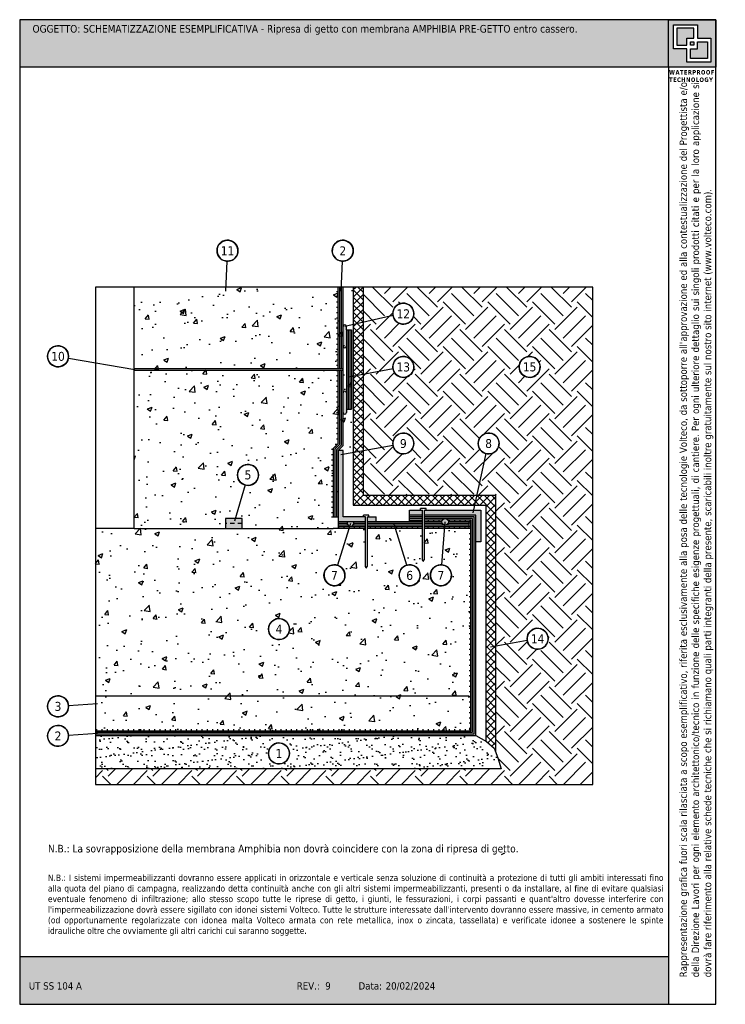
# Model space of a CAD drawing. Header units: millimetres. Extents: x 2530 to 2834, y 1885 to 1915.
import ezdxf
from ezdxf.enums import TextEntityAlignment as Align

# ---------------------------------------------------------------- set-up
doc = ezdxf.new("R2010")
doc.units = ezdxf.units.MM
doc.linetypes.add('CONTINUA', pattern=[0])
doc.linetypes.add('TRATTEGGIATA', pattern=[19.05, 12.7, -6.35])
doc.layers.add('0.4', color=7, linetype='CONTINUA', lineweight=30)
doc.layers.add('163', color=7, linetype='CONTINUA')
doc.layers.add('contorno', color=6, linetype='Continuous', plot=False)
doc.layers.add('nascosto', color=7, linetype='Continuous', lineweight=25, plot=False)
doc.styles.add('tahoma', font='tahoma.ttf', dxfattribs={"height": 0.3})
pattern_1 = [(0, (-1239.51363, -668.55337), (0, 0.15875), [])]

msp = doc.modelspace()

# ---------------------------------------------------------------- hatches: boundary and pattern name
at = {"true_color": 0xfdc300}
h = msp.add_hatch(color=40, dxfattribs=at)
h.dxf.hatch_style = 1
h.paths.add_polyline_path([(2831.884, 1914.568), (2812.315, 1914.568), (2812.315, 1913.138), (2831.884, 1913.138)])
at = {"linetype": 'CONTINUA', "lineweight": 15}
h = msp.add_hatch(dxfattribs=at)
h.set_pattern_fill('EARTH', color=8, scale=0.15, angle=45, style=0)
h.set_pattern_definition([(45, (81, -5e-06), (0, 1.34703842), [0.9525, -0.9525]), (45, (80.7474, 0.2526), (0, 1.34703842), [0.9525, -0.9525]), (45, (80.4949, 0.5051), (0, 1.34703842), [0.9525, -0.9525]), (135, (80.4949, 0.6735), (-1.34703842, 0), [0.9525, -0.9525]), (135, (80.7474, 0.9261), (-1.34703842, 0), [0.9525, -0.9525]), (135, (81, 1.1787), (-1.34703842, 0), [0.9525, -0.9525])])
h.paths.add_polyline_path([(2829.599, 1906.503), (2822.671, 1906.503), (2822.671, 1905.441), (2823.575, 1905.645, -0.044778), (2823.57, 1905.701, -0.515417), (2823.99, 1906, -0.319769), (2824.202, 1905.701, -0.914283), (2823.575, 1905.645), (2822.671, 1905.441), (2822.671, 1903.869), (2823.575, 1904.038, -0.044778), (2823.57, 1904.094, -0.515417), (2823.99, 1904.393, -0.319769), (2824.202, 1904.094, -0.914283), (2823.575, 1904.038), (2822.671, 1903.869), (2822.671, 1901.565), (2823.575, 1901.729, -0.044778), (2823.57, 1901.785, -0.515417), (2823.99, 1902.084, -0.319769), (2824.202, 1901.785, -0.914283), (2823.575, 1901.729), (2822.671, 1901.565), (2822.671, 1900.222), (2826.099, 1900.222), (2826.375, 1901.48, -0.338079), (2826.142, 1901.785, -0.515417), (2826.561, 1902.084, -0.319769), (2826.774, 1901.785, -0.49468), (2826.375, 1901.48), (2826.099, 1900.222), (2826.671, 1900.222), (2826.671, 1895.666), (2827.626, 1895.839, -0.044778), (2827.621, 1895.895, -0.515417), (2828.04, 1896.194, -0.319769), (2828.253, 1895.895, -0.914283), (2827.626, 1895.839), (2826.671, 1895.666), (2826.671, 1892.471), (2826.737, 1892.302), (2826.841, 1891.972), (2814.599, 1891.972), (2814.599, 1891.503), (2829.599, 1891.503)])
h.paths.add_polyline_path([(2827.799, 1904.393, -0.319769), (2828.011, 1904.094, -3.127259)], flags=16)
h.paths.add_polyline_path([(2827.425, 1903.89), (2827.966, 1903.89), (2827.966, 1904.296), (2827.425, 1904.296)], flags=24)
h = msp.add_hatch()
h.set_pattern_fill('AR-CONC', color=256, scale=0.008)
h.paths.add_polyline_path([(2825.921, 1899.472), (2825.871, 1899.422), (2825.871, 1899.222), (2825.131, 1899.222), (2825.045, 1898.124, -0.391294), (2825.336, 1897.809, -2.555621), (2825.045, 1898.124), (2825.131, 1899.222), (2824.513, 1899.222), (2824.513, 1898.272), (2824.488, 1898.222), (2824.463, 1898.272), (2824.463, 1899.222), (2823.649, 1899.222), (2823.989, 1898.112, -0.499338), (2824.393, 1897.809, -2.002651), (2823.989, 1898.112), (2823.649, 1899.222), (2822.794, 1899.222), (2822.794, 1898.072), (2822.769, 1898.022), (2822.744, 1898.072), (2822.744, 1899.222), (2822.246, 1899.222), (2821.897, 1898.112, -0.333396), (2822.125, 1897.809, -2.999435), (2821.897, 1898.112), (2822.246, 1899.222), (2821.771, 1899.222), (2815.771, 1899.222), (2814.599, 1899.222), (2814.599, 1893.122), (2825.921, 1893.122)])
h.paths.add_polyline_path([(2820.452, 1896.186, -3.127259), (2820.239, 1896.485, -0.319769)], flags=16)
h.paths.add_polyline_path([(2821.921, 1901.572), (2822.071, 1901.722), (2822.071, 1903.317, -1), (2822.171, 1903.317), (2822.171, 1902.817), (2822.171, 1902.717, -1), (2822.071, 1902.717), (2822.071, 1901.722), (2821.921, 1901.572), (2822.071, 1901.572), (2822.071, 1901.457), (2822.371, 1901.511), (2822.371, 1906.503), (2815.771, 1906.503), (2815.771, 1899.222), (2818.521, 1899.222), (2818.521, 1899.522), (2818.813, 1899.522), (2819.111, 1900.533, -0.332596), (2818.884, 1900.836, -0.515417), (2819.304, 1901.135, -0.319769), (2819.517, 1900.836, -0.50083), (2819.111, 1900.533), (2818.813, 1899.522), (2819.021, 1899.522), (2819.021, 1899.222), (2821.771, 1899.222), (2821.921, 1899.222)])
h.paths.add_polyline_path([(2819.967, 1895.982), (2820.304, 1895.982), (2820.304, 1896.387), (2819.967, 1896.387)], flags=8)
h = msp.add_hatch()
h.set_pattern_fill('LINE', color=256, scale=0.05)
h.set_pattern_definition(pattern_1)
h.paths.add_polyline_path([(2821.921, 1906.503), (2821.871, 1906.528), (2821.871, 1904.017), (2821.921, 1903.992)])
h.paths.add_polyline_path([(2821.921, 1903.992), (2821.871, 1903.992), (2821.871, 1901.805), (2821.721, 1901.655), (2821.721, 1899.572), (2821.771, 1899.572), (2821.771, 1901.634), (2821.921, 1901.784)])
h = msp.add_hatch(color=4)
h.dxf.hatch_style = 1
h.paths.add_polyline_path([(2822.071, 1906.503), (2822.021, 1906.503), (2822.021, 1904.042), (2822.071, 1904.042)])
h.paths.add_polyline_path([(2821.971, 1906.503), (2821.921, 1906.503), (2821.921, 1904.042), (2821.971, 1904.042)])
h.paths.add_polyline_path([(2822.071, 1903.992), (2822.021, 1903.992), (2822.021, 1901.743), (2821.871, 1901.593), (2821.871, 1899.572), (2821.921, 1899.572), (2821.921, 1901.572), (2822.071, 1901.722)])
h.paths.add_polyline_path([(2821.971, 1903.992), (2821.921, 1903.992), (2821.921, 1901.784), (2821.771, 1901.634), (2821.771, 1899.572), (2821.821, 1899.572), (2821.821, 1901.613), (2821.971, 1901.763)])
h = msp.add_hatch()
h.set_pattern_fill('ANSI37', color=256, scale=0.05, angle=90)
h.set_pattern_definition([(135, (-1239.51363, -668.55337), (-0.1122532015, -0.1122532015), []), (225, (-1239.51363, -668.55337), (0.1122532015, -0.1122532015), [])])
h.paths.add_polyline_path([(2822.671, 1906.503), (2822.371, 1906.503), (2822.371, 1899.922), (2826.371, 1899.922), (2826.371, 1892.806), (2826.392, 1892.794), (2826.622, 1892.598), (2826.671, 1892.471), (2826.671, 1900.222), (2822.671, 1900.222)])
h = msp.add_hatch(color=3)
h.dxf.hatch_style = 1
h.paths.add_polyline_path([(2822.171, 1905.217), (2822.171, 1905.317, 1), (2822.071, 1905.317), (2822.071, 1904.717, 1), (2822.171, 1904.717)])
h.paths.add_polyline_path([(2822.171, 1903.317, 1), (2822.071, 1903.317), (2822.071, 1902.717, 1), (2822.171, 1902.717), (2822.171, 1902.817)])
h = msp.add_hatch(color=4)
h.dxf.hatch_style = 1
h.paths.add_polyline_path([(2822.221, 1905.217), (2822.171, 1905.217), (2822.171, 1902.817), (2822.221, 1902.817)])
h.paths.add_polyline_path([(2822.321, 1905.217), (2822.271, 1905.217), (2822.271, 1903.794), (2822.321, 1903.803)])
h.paths.add_polyline_path([(2822.321, 1903.803), (2822.271, 1903.794), (2822.271, 1902.817), (2822.321, 1902.817)])
h = msp.add_hatch(color=1)
h.dxf.hatch_style = 1
h.paths.add_polyline_path([(2822.071, 1901.572), (2821.921, 1901.572), (2821.921, 1899.422), (2822.744, 1899.422), (2822.744, 1899.572), (2822.071, 1899.572)])
h.paths.add_polyline_path([(2823.071, 1899.572), (2822.794, 1899.572), (2822.794, 1899.422), (2823.071, 1899.422)])
h.paths.add_polyline_path([(2824.463, 1899.772), (2824.071, 1899.772), (2824.071, 1899.622), (2824.463, 1899.622)])
h.paths.add_polyline_path([(2826.221, 1899.772), (2824.513, 1899.772), (2824.513, 1899.622), (2826.071, 1899.622), (2826.071, 1898.822), (2826.221, 1898.822)])
h = msp.add_hatch(color=4)
h.dxf.hatch_style = 1
h.paths.add_polyline_path([(2826.071, 1899.622), (2824.513, 1899.622), (2824.513, 1899.572), (2826.021, 1899.572), (2826.021, 1893.022), (2814.599, 1893.022), (2814.599, 1892.972), (2826.071, 1892.972)])
h.paths.add_polyline_path([(2825.971, 1899.522), (2825.147, 1899.521, -0.265833), (2825.233, 1899.472), (2825.921, 1899.472), (2825.921, 1893.122), (2814.599, 1893.122), (2814.599, 1893.072), (2825.971, 1893.072)], flags=17)
h = msp.add_hatch(color=4)
h.dxf.hatch_style = 1
h.paths.add_polyline_path([(2824.463, 1899.622), (2824.071, 1899.622), (2824.071, 1899.572), (2824.463, 1899.572)])
h.paths.add_polyline_path([(2825.147, 1899.521), (2824.513, 1899.522), (2824.513, 1899.472), (2825.061, 1899.472, -0.265833)])
h.paths.add_polyline_path([(2824.463, 1899.522), (2824.071, 1899.522), (2824.071, 1899.472), (2824.463, 1899.472)])
h.paths.add_polyline_path([(2825.871, 1899.422), (2825.247, 1899.422, -0.131388), (2825.234, 1899.372), (2825.871, 1899.372)])
h.paths.add_polyline_path([(2825.047, 1899.422), (2824.513, 1899.422), (2824.513, 1899.372), (2825.06, 1899.372, -0.131388)])
h.paths.add_polyline_path([(2825.871, 1899.322), (2825.159, 1899.322, -0.058531), (2825.136, 1899.322), (2824.513, 1899.322), (2824.513, 1899.272), (2825.871, 1899.272)])
h.paths.add_polyline_path([(2824.463, 1899.422), (2822.794, 1899.422), (2822.794, 1899.372), (2824.463, 1899.372)])
h.paths.add_polyline_path([(2823.619, 1899.322), (2822.794, 1899.322), (2822.794, 1899.272), (2823.634, 1899.272)])
h.paths.add_polyline_path([(2824.463, 1899.322), (2823.619, 1899.322), (2823.634, 1899.272), (2824.463, 1899.272)])
h.paths.add_polyline_path([(2822.744, 1899.422), (2822.386, 1899.422, -0.128318), (2822.393, 1899.372), (2822.744, 1899.372)])
h.paths.add_polyline_path([(2822.201, 1899.422), (2821.921, 1899.422), (2821.921, 1899.372), (2822.194, 1899.372, -0.128318)])
h.paths.add_polyline_path([(2822.215, 1899.322), (2821.921, 1899.322), (2821.921, 1899.272), (2822.262, 1899.272), (2822.267, 1899.287, -0.160969)])
h.paths.add_polyline_path([(2822.744, 1899.322), (2822.372, 1899.322, -0.303601), (2822.267, 1899.287), (2822.262, 1899.272), (2822.744, 1899.272)])
h = msp.add_hatch()
h.set_pattern_fill('LINE', color=256, scale=0.05, angle=90)
h.set_pattern_definition([(90, (-1239.51363, -668.70337), (-0.15875, 1e-17), [])])
h.paths.add_polyline_path([(2825.871, 1893.172), (2814.599, 1893.172), (2814.599, 1893.122), (2825.921, 1893.122)])
edge = h.paths.add_edge_path()
edge.add_arc((2825.147, 1899.421), 0.1, 0.3912, 30.4528)
edge.add_line((2825.233, 1899.472), (2825.921, 1899.472))
edge.add_line((2825.921, 1899.472), (2825.871, 1899.422))
edge.add_line((2825.871, 1899.422), (2825.247, 1899.422))
h.paths.add_polyline_path([(2824.463, 1899.422), (2824.463, 1899.472), (2824.071, 1899.472), (2824.071, 1899.422)])
edge = h.paths.add_edge_path()
edge.add_line((2824.513, 1899.472), (2824.513, 1899.422))
edge.add_line((2824.513, 1899.422), (2825.047, 1899.422))
edge.add_arc((2825.147, 1899.421), 0.1, 149.5472, 179.6088, ccw=False)
edge.add_line((2825.061, 1899.472), (2824.513, 1899.472))
at = {"true_color": 0xf8d731}
h = msp.add_hatch(color=40, dxfattribs=at)
h.dxf.hatch_style = 1
h.paths.add_polyline_path([(2818.521, 1899.522), (2818.521, 1899.372), (2819.021, 1899.372), (2819.021, 1899.522)])
h.paths.add_polyline_path([(2819.021, 1899.372), (2818.521, 1899.372), (2818.521, 1899.222), (2819.021, 1899.222)])
at = {"true_color": 0xf8991e}
h = msp.add_hatch(color=30, dxfattribs=at)
h.dxf.hatch_style = 1
h.paths.add_polyline_path([(2822.386, 1899.422), (2822.201, 1899.422, 1.501101)])
h.paths.add_polyline_path([(2825.247, 1899.421, 1), (2825.047, 1899.421, 0.380366), (2825.136, 1899.322), (2825.159, 1899.322, 0.380366)])
h = msp.add_hatch()
h.set_pattern_fill('LINE', color=256, scale=0.05)
h.set_pattern_definition(pattern_1)
h.paths.add_polyline_path([(2825.921, 1899.472), (2825.871, 1899.422), (2825.871, 1893.172), (2825.921, 1893.122)])
h = msp.add_hatch()
h.set_pattern_fill('LINE', color=256, scale=0.05, angle=90)
h.paths.add_polyline_path([(2822.262, 1899.272), (2821.921, 1899.272), (2821.921, 1899.222), (2822.246, 1899.222)])
h.paths.add_polyline_path([(2822.744, 1899.272), (2822.262, 1899.272), (2822.246, 1899.222), (2822.744, 1899.222)])
h.paths.add_polyline_path([(2823.634, 1899.272), (2822.794, 1899.272), (2822.794, 1899.222), (2823.649, 1899.222)])
h.paths.add_polyline_path([(2825.871, 1899.272), (2825.135, 1899.272), (2825.131, 1899.222), (2825.871, 1899.222)])
h.paths.add_polyline_path([(2825.135, 1899.272), (2824.513, 1899.272), (2824.513, 1899.222), (2825.131, 1899.222)])
h.paths.add_polyline_path([(2824.463, 1899.272), (2823.634, 1899.272), (2823.649, 1899.222), (2824.463, 1899.222)])
h = msp.add_hatch()
h.set_pattern_fill('AR-SAND', color=256, scale=0.008)
h.set_pattern_definition([(37.5, (-1239.51363, -668.55337), (-0.01280025, 0.39153059), [0, -0.308864, 0, -0.34544, 0, -0.3302]), (7.5, (-1239.51363, -668.55337), (0.359618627, 0.57346008), [0, -0.166624, 0, -0.278384, 0, -0.10668]), (327.5, (-1239.76357, -668.55337), (0.632793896, 0.001149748), [0, -0.1016, 0, -0.36576, 0, -0.47752]), (317.5, (-1239.76357, -668.55337), (0.61084516, 0.17834346), [0, -0.0508, 0, -0.239776, 0, -0.27432])])
h.paths.add_polyline_path([(2826.622, 1892.598), (2826.392, 1892.794), (2826.071, 1892.972), (2814.599, 1892.972), (2814.599, 1891.972), (2826.841, 1891.972), (2826.737, 1892.302)])
h.paths.add_polyline_path([(2820.239, 1892.734, -0.319769), (2820.452, 1892.436, -3.127259)], flags=16)
h.paths.add_polyline_path([(2819.966, 1892.231), (2820.304, 1892.231), (2820.304, 1892.637), (2819.966, 1892.637)], flags=8)
at = {"true_color": 0xfdc300}
h = msp.add_hatch(color=40, dxfattribs=at)
h.dxf.hatch_style = 1
h.paths.add_polyline_path([(2831.884, 1886.298), (2812.315, 1886.298), (2812.315, 1884.868), (2831.884, 1884.868)])
at = {"layer": '0.4'}
h = msp.add_hatch(color=252, dxfattribs=at)
h.dxf.hatch_style = 1
h.paths.add_polyline_path([(2833.315, 1914.568), (2831.884, 1914.568), (2831.884, 1913.138), (2833.315, 1913.138)])
h.paths.add_polyline_path([(2832.033, 1914.417), (2832.757, 1914.417), (2832.757, 1914.012), (2833.165, 1914.012), (2833.165, 1913.289), (2832.442, 1913.289), (2832.442, 1913.694), (2832.033, 1913.694)], flags=16)
h.paths.add_polyline_path([(2832.14, 1914.31), (2832.65, 1914.31), (2832.65, 1914.012), (2832.442, 1914.012), (2832.442, 1913.801), (2832.14, 1913.801)], flags=0)
h.paths.add_polyline_path([(2832.548, 1913.905), (2832.65, 1913.905), (2832.65, 1913.801), (2832.548, 1913.801)], flags=0)
h.paths.add_polyline_path([(2832.548, 1913.694), (2832.757, 1913.694), (2832.757, 1913.905), (2833.058, 1913.905), (2833.058, 1913.396), (2832.548, 1913.396)], flags=0)
h.paths.add_polyline_path([(2832.65, 1914.31), (2832.14, 1914.31), (2832.14, 1913.801), (2832.442, 1913.801), (2832.442, 1914.012), (2832.65, 1914.012)], flags=0)
h.paths.add_polyline_path([(2832.65, 1913.905), (2832.548, 1913.905), (2832.548, 1913.801), (2832.65, 1913.801)], flags=0)
h.paths.add_polyline_path([(2833.058, 1913.905), (2832.757, 1913.905), (2832.757, 1913.694), (2832.548, 1913.694), (2832.548, 1913.396), (2833.058, 1913.396)], flags=0)
h = msp.add_hatch(color=252, dxfattribs=at)
h.dxf.hatch_style = 1
h.paths.add_polyline_path([(2832.65, 1914.31), (2832.14, 1914.31), (2832.14, 1913.801), (2832.442, 1913.801), (2832.442, 1914.012), (2832.65, 1914.012)])
h.paths.add_polyline_path([(2832.65, 1913.905), (2832.548, 1913.905), (2832.548, 1913.801), (2832.65, 1913.801)], flags=17)
h.paths.add_polyline_path([(2833.058, 1913.905), (2832.757, 1913.905), (2832.757, 1913.694), (2832.548, 1913.694), (2832.548, 1913.396), (2833.058, 1913.396)])

# ---------------------------------------------------------------- linework, layer by layer
for p, q in [((2818.567, 1907.284), (2818.521, 1906.384)), ((2822.043, 1907.284), (2821.997, 1906.384)), ((2815.771, 1899.222), (2815.771, 1906.503)), ((2821.921, 1904.042), (2821.921, 1906.503)), ((2821.971, 1904.042), (2821.971, 1906.503)), ((2822.021, 1904.042), (2822.021, 1906.503)), ((2822.071, 1904.042), (2822.071, 1906.503)), ((2822.371, 1906.503), (2822.371, 1899.922)), ((2822.671, 1906.503), (2822.671, 1900.222)), ((2823.575, 1905.645), (2822.121, 1905.317)), ((2822.171, 1905.217), (2822.171, 1905.317)), ((2822.171, 1905.217), (2822.321, 1905.217)), ((2822.171, 1905.217), (2822.171, 1902.817)), ((2822.221, 1905.217), (2822.221, 1902.817)), ((2822.271, 1905.217), (2822.271, 1902.817)), ((2822.321, 1905.217), (2822.321, 1902.817)), ((2813.782, 1904.362), (2815.791, 1904.018)), ((2815.771, 1904.042), (2822.071, 1904.042)), ((2815.771, 1903.992), (2822.071, 1903.992)), ((2821.921, 1901.784), (2821.921, 1903.992)), ((2821.971, 1901.763), (2821.971, 1903.992)), ((2822.021, 1901.743), (2822.021, 1903.992)), ((2822.071, 1903.992), (2822.071, 1904.042)), ((2822.071, 1901.722), (2822.071, 1903.992)), ((2823.575, 1904.038), (2822.244, 1903.788)), ((2822.171, 1902.915), (2822.171, 1902.817)), ((2822.171, 1902.817), (2822.321, 1902.817)), ((2822.171, 1902.817), (2822.171, 1902.717)), ((2821.771, 1901.634), (2821.921, 1901.784)), ((2821.821, 1901.613), (2821.971, 1901.763)), ((2821.871, 1901.593), (2822.021, 1901.743)), ((2821.921, 1901.572), (2822.071, 1901.722)), ((2823.575, 1901.729), (2821.999, 1901.444)), ((2821.771, 1901.634), (2821.771, 1899.572)), ((2821.821, 1901.613), (2821.821, 1899.572)), ((2821.871, 1901.593), (2821.871, 1899.572)), ((2822.071, 1901.572), (2821.921, 1901.572)), ((2821.921, 1901.572), (2821.921, 1899.222)), ((2822.071, 1899.572), (2822.071, 1901.572)), ((2826.375, 1901.48), (2825.983, 1899.695)), ((2819.111, 1900.533), (2818.789, 1899.44)), ((2822.671, 1900.222), (2826.671, 1900.222)), ((2826.671, 1900.222), (2826.671, 1892.471)), ((2822.371, 1899.922), (2826.371, 1899.922)), ((2826.371, 1899.922), (2826.371, 1892.806)), ((2822.85, 1899.622), (2822.687, 1899.622)), ((2822.687, 1899.572), (2822.687, 1899.622)), ((2822.85, 1899.572), (2822.85, 1899.622)), ((2824.071, 1899.772), (2824.463, 1899.772)), ((2824.071, 1899.422), (2824.071, 1899.772)), ((2824.463, 1899.622), (2824.071, 1899.622)), ((2824.463, 1899.622), (2824.071, 1899.622)), ((2824.57, 1899.822), (2824.407, 1899.822)), ((2824.407, 1899.772), (2824.407, 1899.822)), ((2824.463, 1898.272), (2824.463, 1899.772)), ((2824.513, 1899.772), (2826.221, 1899.772)), ((2824.513, 1899.772), (2824.513, 1898.272)), ((2826.071, 1899.622), (2824.513, 1899.622)), ((2824.57, 1899.772), (2824.57, 1899.822)), ((2826.071, 1892.972), (2826.071, 1899.622)), ((2826.221, 1899.772), (2826.221, 1898.822)), ((2819.021, 1899.522), (2818.521, 1899.522)), ((2818.521, 1899.522), (2818.521, 1899.222)), ((2819.021, 1899.222), (2819.021, 1899.522)), ((2821.721, 1899.572), (2821.921, 1899.572)), ((2822.293, 1899.372), (2821.897, 1898.112)), ((2822.744, 1899.422), (2821.921, 1899.422)), ((2822.194, 1899.372), (2821.921, 1899.372)), ((2822.215, 1899.322), (2821.921, 1899.322)), ((2822.744, 1899.572), (2822.071, 1899.572)), ((2822.744, 1899.322), (2822.372, 1899.322)), ((2822.744, 1899.372), (2822.393, 1899.372)), ((2822.744, 1898.072), (2822.744, 1899.572)), ((2822.794, 1899.572), (2823.071, 1899.572)), ((2822.794, 1899.572), (2822.794, 1898.072)), ((2824.463, 1899.422), (2822.794, 1899.422)), ((2824.463, 1899.372), (2822.794, 1899.372)), ((2824.463, 1899.322), (2822.794, 1899.322)), ((2824.463, 1899.322), (2822.794, 1899.322)), ((2823.071, 1899.422), (2823.071, 1899.572)), ((2823.989, 1898.112), (2823.611, 1899.348)), ((2824.463, 1899.572), (2824.071, 1899.572)), ((2824.463, 1899.522), (2824.071, 1899.522)), ((2824.071, 1899.472), (2824.463, 1899.472)), ((2826.021, 1899.572), (2824.513, 1899.572)), ((2825.971, 1899.522), (2824.513, 1899.522)), ((2825.061, 1899.472), (2824.513, 1899.472)), ((2825.047, 1899.422), (2824.513, 1899.422)), ((2825.06, 1899.372), (2824.513, 1899.372)), ((2825.871, 1899.322), (2824.513, 1899.322)), ((2825.045, 1898.124), (2825.147, 1899.421)), ((2825.921, 1899.472), (2825.233, 1899.472)), ((2825.871, 1899.372), (2825.234, 1899.372)), ((2825.871, 1899.422), (2825.247, 1899.422)), ((2825.871, 1899.422), (2825.921, 1899.472)), ((2825.871, 1899.222), (2825.871, 1899.422)), ((2825.921, 1893.122), (2825.921, 1899.472)), ((2825.971, 1893.072), (2825.971, 1899.522)), ((2826.021, 1893.022), (2826.021, 1899.572)), ((2815.771, 1899.222), (2814.599, 1899.222)), ((2815.771, 1899.222), (2821.771, 1899.222)), ((2822.744, 1899.222), (2821.771, 1899.222)), ((2822.744, 1899.272), (2821.921, 1899.272)), ((2824.463, 1899.272), (2822.794, 1899.272)), ((2824.463, 1899.222), (2822.794, 1899.222)), ((2825.871, 1899.272), (2824.513, 1899.272)), ((2825.871, 1899.222), (2824.513, 1899.222)), ((2826.221, 1898.822), (2826.071, 1898.822)), ((2824.488, 1898.222), (2824.463, 1898.272)), ((2824.488, 1898.222), (2824.513, 1898.272)), ((2822.769, 1898.022), (2822.744, 1898.072)), ((2822.769, 1898.022), (2822.794, 1898.072)), ((2827.626, 1895.839), (2826.517, 1895.639)), ((2814.599, 1894.172), (2825.871, 1894.172)), ((2813.786, 1893.878), (2814.661, 1893.938)), ((2814.599, 1893.122), (2825.921, 1893.122)), ((2825.921, 1893.122), (2825.871, 1893.172)), ((2813.786, 1892.987), (2814.661, 1893.048)), ((2814.599, 1893.072), (2825.971, 1893.072)), ((2814.599, 1893.022), (2826.021, 1893.022)), ((2814.599, 1892.972), (2826.071, 1892.972))]:
    msp.add_line(p, q)
at = {"linetype": 'TRATTEGGIATA', "ltscale": 0.01}
msp.add_line((2819.021, 1899.372), (2818.521, 1899.372), dxfattribs=at)
at = {"color": 7, "linetype": 'CONTINUA'}
msp.add_line((2826.939, 1889.431), (2826.833, 1889.376), dxfattribs=at)
msp.add_lwpolyline([(2826.071, 1892.972), (2826.392, 1892.794), (2826.622, 1892.598), (2826.737, 1892.302), (2826.841, 1891.972), (2814.599, 1891.972)])
for centre, radius in [((2818.583, 1907.6), 0.316), ((2822.059, 1907.6), 0.316), ((2823.886, 1905.701), 0.316), ((2813.471, 1904.415), 0.316), ((2823.886, 1904.094), 0.316), ((2827.695, 1904.094), 0.316), ((2823.886, 1901.785), 0.316), ((2826.458, 1901.785), 0.316), ((2819.2, 1900.836), 0.316), ((2825.147, 1899.421), 0.1), ((2821.809, 1897.809), 0.316), ((2824.077, 1897.809), 0.316), ((2825.02, 1897.809), 0.316), ((2820.135, 1896.186), 0.316), ((2827.937, 1895.895), 0.316), ((2813.471, 1893.856), 0.316), ((2813.471, 1892.966), 0.316), ((2820.135, 1892.436), 0.316)]:
    msp.add_circle(centre, radius)
for centre, radius, start, end in [((2822.121, 1905.317), 0.05, 0, 180), ((2822.121, 1904.717), 0.05, 180, 0), ((2822.121, 1903.317), 0.05, 0, 180), ((2822.121, 1902.717), 0.05, 180, 0), ((2822.293, 1899.383), 0.1, 157.3413, 22.6587)]:
    msp.add_arc(centre, radius, start, end)
at = {"layer": '163', "color": 7}
for centre in [(2818.583, 1907.6), (2822.059, 1907.6), (2823.886, 1905.701), (2813.471, 1904.415), (2823.886, 1904.094), (2827.695, 1904.094), (2823.886, 1901.785), (2826.458, 1901.785), (2819.2, 1900.836), (2821.809, 1897.809), (2824.077, 1897.809), (2825.02, 1897.809), (2820.135, 1896.186), (2827.937, 1895.895), (2813.471, 1893.856), (2813.471, 1892.966), (2820.135, 1892.436)]:
    msp.add_arc(centre, 0.316, 70.9306, 70.3025, dxfattribs=at)
at = {"layer": 'contorno', "color": 3}
msp.add_line((2831.884, 1913.138), (2831.884, 1884.868), dxfattribs=at)
for points in [[(2831.884, 1914.568), (2833.315, 1914.568), (2833.315, 1913.138), (2831.884, 1913.138)], [(2814.599, 1891.503), (2829.599, 1891.503), (2829.599, 1906.503), (2814.599, 1906.503)], [(2814.599, 1891.503), (2829.599, 1891.503), (2829.599, 1906.503), (2814.599, 1906.503)]]:
    msp.add_lwpolyline(points, close=True, dxfattribs=at)
at = {"layer": 'contorno', "color": 3, "linetype": 'CONTINUA'}
for points in [[(2832.757, 1914.012), (2833.165, 1914.012), (2833.165, 1913.289), (2832.442, 1913.289), (2832.442, 1913.694), (2832.033, 1913.694), (2832.033, 1914.417), (2832.757, 1914.417)], [(2832.65, 1914.012), (2832.65, 1914.31), (2832.14, 1914.31), (2832.14, 1913.801), (2832.442, 1913.801), (2832.442, 1914.012)], [(2832.548, 1913.801), (2832.548, 1913.905), (2832.65, 1913.905), (2832.65, 1913.801)], [(2832.548, 1913.694), (2832.757, 1913.694), (2832.757, 1913.905), (2833.058, 1913.905), (2833.058, 1913.396), (2832.548, 1913.396)]]:
    msp.add_lwpolyline(points, close=True, dxfattribs=at)
at = {"layer": 'nascosto', "color": 3, "linetype": 'CONTINUA', "lineweight": 30}
for p, q in [((2812.315, 1914.568), (2812.315, 1884.868)), ((2833.315, 1914.568), (2812.315, 1914.568)), ((2833.315, 1884.868), (2833.315, 1914.568)), ((2831.884, 1913.138), (2812.315, 1913.138)), ((2831.884, 1886.298), (2812.315, 1886.298)), ((2812.315, 1884.868), (2833.315, 1884.868))]:
    msp.add_line(p, q, dxfattribs=at)

# ---------------------------------------------------------------- texts
at = {"style": 'tahoma'}
for s, p in [('UT SS 104 A', (2812.592, 1885.533)), ('REV.:', (2820.673, 1885.533)), (' 9', (2821.448, 1885.533)), ('Data:', (2822.536, 1885.533)), ('20/02/2024', (2823.353, 1885.533))]:
    msp.add_text(s, height=0.22, rotation=0.0017, dxfattribs=at).set_placement(p, align=Align.TOP_LEFT)
at = {"insert": (2812.702, 1914.409), "char_height": 0.23, "attachment_point": 1, "style": 'tahoma'}
msp.add_mtext_dynamic_manual_height_columns('\\pxa0.83333,sm1.15,qj;OGGETTO: SCHEMATIZZAZIONE ESEMPLIFICATIVA - Ripresa di getto con membrana AMPHIBIA PRE-GETTO entro cassero.', width=19.87543, gutter_width=0, heights=[0.567], dxfattribs=at)
at = {"color": 252, "insert": (2831.903, 1913.048), "char_height": 0.13409, "attachment_point": 1, "style": 'tahoma'}
msp.add_mtext_dynamic_manual_height_columns('{\\fTahoma|b1|i0|c0|p34;\\T1.1;WATERPROOF TECHNOLOGY}', width=1.63687, gutter_width=12.5, heights=[0], dxfattribs=at)
at = {"insert": (2832.219, 1885.683), "char_height": 0.22, "attachment_point": 1, "rotation": 90, "style": 'tahoma'}
msp.add_mtext_dynamic_manual_height_columns("\\pxqj;Rappresentazione grafica fuori scala rilasciata a scopo esemplificativo, riferita esclusivamente alla posa delle tecnologie Volteco, da sottoporre all'approvazione ed alla contestualizzazione del Progettista e/o della Direzione Lavori per ogni elemento architettonico/tecnico in funzione delle specifiche esigenze progettuali, di cantiere. Per ogni ulteriore dettaglio sui singoli prodotti citati e per la loro applicazione si dovrà fare riferimento alla relative schede tecniche che si richiamano quali parti integranti della presente, scaricabili inoltre gratuitamente sul nostro sito internet (www.volteco.com).", width=26.9233, gutter_width=0, heights=[3.545], dxfattribs=at)
at = {"color": 1, "insert": (2813.167, 1889.679), "char_height": 0.23, "width": 18.51096, "attachment_point": 1, "style": 'tahoma'}
msp.add_mtext('\\pxqj;{\\C256;N.B.: La sovrapposizione della membrana Amphibia non dovrà coincidere con la zona di ripresa di getto.}', dxfattribs=at)
at = {"insert": (2813.167, 1888.782), "char_height": 0.23, "width": 18.51096, "attachment_point": 1, "style": 'tahoma'}
msp.add_mtext("\\pxqj;{\\H0.83333x;N.B.: I sistemi impermeabilizzanti dovranno essere applicati in orizzontale e verticale senza soluzione di continuità a protezione di tutti gli ambiti interessati fino alla quota del piano di campagna, realizzando detta continuità anche con gli altri sistemi impermeabilizzanti, presenti o da installare, al fine di evitare qualsiasi eventuale fenomeno di infiltrazione; allo stesso scopo tutte le riprese di getto, i giunti, le fessurazioni, i corpi passanti e quant'altro dovesse interferire con l'impermeabilizzazione dovrà essere sigillato con idonei sistemi Volteco. Tutte le strutture interessate dall'intervento dovranno essere massive, in cemento armato (od opportunamente regolarizzate con idonea malta Volteco armata con rete metallica, inox o zincata, tassellata) e verificate idonee a sostenere le spinte idrauliche oltre che ovviamente gli altri carichi cui saranno soggette.}", dxfattribs=at)
at = {"layer": '163', "color": 7, "style": 'tahoma'}
for s, p in [('11', (2818.583, 1907.599)), ('2', (2822.059, 1907.599)), ('12', (2823.886, 1905.7)), ('10', (2813.471, 1904.413)), ('13', (2823.886, 1904.093)), ('15', (2827.695, 1904.093)), ('9', (2823.886, 1901.784)), ('8', (2826.458, 1901.784)), ('5', (2819.2, 1900.835)), ('7', (2821.809, 1897.807)), ('6', (2824.077, 1897.807)), ('7', (2825.02, 1897.807)), ('4', (2820.135, 1896.185)), ('14', (2827.937, 1895.894)), ('3', (2813.471, 1893.855)), ('2', (2813.471, 1892.964)), ('1', (2820.135, 1892.434))]:
    msp.add_text(s, height=0.27, dxfattribs=at).set_placement(p, align=Align.MIDDLE)

doc.saveas('drawing.dxf')
